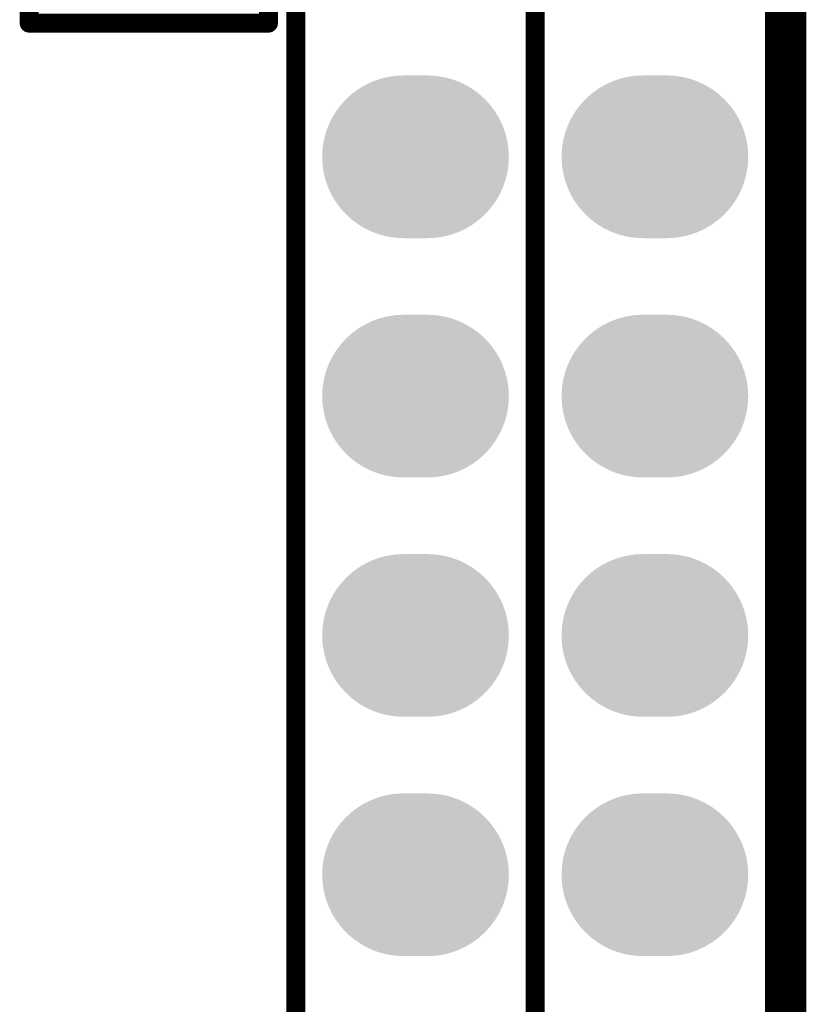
# Model space of a CAD drawing. Header units: inches. Extents: x -0.01 to 1.99, y -0.09 to 2.02.
# Tile 29 of 32: x 1.64 to 1.97, y 1.16 to 1.57. Entities that reach past the tile are written whole.
import ezdxf

# ---------------------------------------------------------------- set-up
doc = ezdxf.new("R2010")
doc.units = ezdxf.units.IN
doc.header["$MEASUREMENT"] = 0
for name, color, linetype in [('ART3', 76, 'Continuous'), ('ART5', 16, 'Continuous'), ('Bottom Layer', 5, 'Continuous'), ('Bottom Solder', 6, 'Continuous'), ('GND2', 156, 'Continuous'), ('GND4', 90, 'Continuous'), ('GND6', 130, 'Continuous'), ('Keep-Out Layer', 6, 'Continuous'), ('Multi-Layer', 9, 'Continuous'), ('Pad Holes', 156, 'Continuous'), ('PWR7', 216, 'Continuous'), ('Top Layer', 1, 'Continuous'), ('Top Overlay', 2, 'Continuous'), ('Top Solder', 216, 'Continuous')]:
    doc.layers.add(name, color=color, linetype=linetype)

# ---------------------------------------------------------------- blocks, each defined once
blk = doc.blocks.new('H______13X2_25')
at = {"layer": 'ART3'}
h = blk.add_hatch(color=76, dxfattribs=at)
edge = h.paths.add_edge_path()
edge.add_arc((-0.045, 0.4), 0.03, 270, 450)
edge.add_line((-0.045, 0.43), (-0.055, 0.43))
edge.add_arc((-0.055, 0.4), 0.03, 90, 270)
edge.add_line((-0.055, 0.37), (-0.045, 0.37))
h = blk.add_hatch(color=76, dxfattribs=at)
edge = h.paths.add_edge_path()
edge.add_arc((0.055, 0.4), 0.03, 270, 450)
edge.add_line((0.055, 0.43), (0.045, 0.43))
edge.add_arc((0.045, 0.4), 0.03, 90, 270)
edge.add_line((0.045, 0.37), (0.055, 0.37))
h = blk.add_hatch(color=76, dxfattribs=at)
edge = h.paths.add_edge_path()
edge.add_arc((-0.045, 0.3), 0.03, 270, 450)
edge.add_line((-0.045, 0.33), (-0.055, 0.33))
edge.add_arc((-0.055, 0.3), 0.03, 90, 270)
edge.add_line((-0.055, 0.27), (-0.045, 0.27))
h = blk.add_hatch(color=76, dxfattribs=at)
edge = h.paths.add_edge_path()
edge.add_arc((0.055, 0.3), 0.03, 270, 450)
edge.add_line((0.055, 0.33), (0.045, 0.33))
edge.add_arc((0.045, 0.3), 0.03, 90, 270)
edge.add_line((0.045, 0.27), (0.055, 0.27))
h = blk.add_hatch(color=76, dxfattribs=at)
edge = h.paths.add_edge_path()
edge.add_arc((-0.045, 0.2), 0.03, 270, 450)
edge.add_line((-0.045, 0.23), (-0.055, 0.23))
edge.add_arc((-0.055, 0.2), 0.03, 90, 270)
edge.add_line((-0.055, 0.17), (-0.045, 0.17))
h = blk.add_hatch(color=76, dxfattribs=at)
edge = h.paths.add_edge_path()
edge.add_arc((0.055, 0.2), 0.03, 270, 450)
edge.add_line((0.055, 0.23), (0.045, 0.23))
edge.add_arc((0.045, 0.2), 0.03, 90, 270)
edge.add_line((0.045, 0.17), (0.055, 0.17))
h = blk.add_hatch(color=76, dxfattribs=at)
edge = h.paths.add_edge_path()
edge.add_arc((-0.045, 0.1), 0.03, 270, 450)
edge.add_line((-0.045, 0.13), (-0.055, 0.13))
edge.add_arc((-0.055, 0.1), 0.03, 90, 270)
edge.add_line((-0.055, 0.07), (-0.045, 0.07))
h = blk.add_hatch(color=76, dxfattribs=at)
edge = h.paths.add_edge_path()
edge.add_arc((0.055, 0.1), 0.03, 270, 450)
edge.add_line((0.055, 0.13), (0.045, 0.13))
edge.add_arc((0.045, 0.1), 0.03, 90, 270)
edge.add_line((0.045, 0.07), (0.055, 0.07))
at = {"layer": 'ART5'}
h = blk.add_hatch(color=16, dxfattribs=at)
edge = h.paths.add_edge_path()
edge.add_arc((-0.045, 0.4), 0.03, 270, 450)
edge.add_line((-0.045, 0.43), (-0.055, 0.43))
edge.add_arc((-0.055, 0.4), 0.03, 90, 270)
edge.add_line((-0.055, 0.37), (-0.045, 0.37))
h = blk.add_hatch(color=16, dxfattribs=at)
edge = h.paths.add_edge_path()
edge.add_arc((0.055, 0.4), 0.03, 270, 450)
edge.add_line((0.055, 0.43), (0.045, 0.43))
edge.add_arc((0.045, 0.4), 0.03, 90, 270)
edge.add_line((0.045, 0.37), (0.055, 0.37))
h = blk.add_hatch(color=16, dxfattribs=at)
edge = h.paths.add_edge_path()
edge.add_arc((-0.045, 0.3), 0.03, 270, 450)
edge.add_line((-0.045, 0.33), (-0.055, 0.33))
edge.add_arc((-0.055, 0.3), 0.03, 90, 270)
edge.add_line((-0.055, 0.27), (-0.045, 0.27))
h = blk.add_hatch(color=16, dxfattribs=at)
edge = h.paths.add_edge_path()
edge.add_arc((0.055, 0.3), 0.03, 270, 450)
edge.add_line((0.055, 0.33), (0.045, 0.33))
edge.add_arc((0.045, 0.3), 0.03, 90, 270)
edge.add_line((0.045, 0.27), (0.055, 0.27))
h = blk.add_hatch(color=16, dxfattribs=at)
edge = h.paths.add_edge_path()
edge.add_arc((0.055, 0.2), 0.03, 270, 450)
edge.add_line((0.055, 0.23), (0.045, 0.23))
edge.add_arc((0.045, 0.2), 0.03, 90, 270)
edge.add_line((0.045, 0.17), (0.055, 0.17))
h = blk.add_hatch(color=16, dxfattribs=at)
edge = h.paths.add_edge_path()
edge.add_arc((-0.05, 0.2), 0.0175, 0, 360)
h = blk.add_hatch(color=16, dxfattribs=at)
edge = h.paths.add_edge_path()
edge.add_arc((0.055, 0.1), 0.03, 270, 450)
edge.add_line((0.055, 0.13), (0.045, 0.13))
edge.add_arc((0.045, 0.1), 0.03, 90, 270)
edge.add_line((0.045, 0.07), (0.055, 0.07))
h = blk.add_hatch(color=16, dxfattribs=at)
edge = h.paths.add_edge_path()
edge.add_arc((-0.05, 0.1), 0.0175, 0, 360)
at = {"layer": 'Bottom Layer'}
h = blk.add_hatch(color=5, dxfattribs=at)
edge = h.paths.add_edge_path()
edge.add_arc((-0.045, 0.4), 0.03, 270, 450)
edge.add_line((-0.045, 0.43), (-0.055, 0.43))
edge.add_arc((-0.055, 0.4), 0.03, 90, 270)
edge.add_line((-0.055, 0.37), (-0.045, 0.37))
h = blk.add_hatch(color=5, dxfattribs=at)
edge = h.paths.add_edge_path()
edge.add_arc((0.055, 0.4), 0.03, 270, 450)
edge.add_line((0.055, 0.43), (0.045, 0.43))
edge.add_arc((0.045, 0.4), 0.03, 90, 270)
edge.add_line((0.045, 0.37), (0.055, 0.37))
h = blk.add_hatch(color=5, dxfattribs=at)
edge = h.paths.add_edge_path()
edge.add_arc((-0.045, 0.3), 0.03, 270, 450)
edge.add_line((-0.045, 0.33), (-0.055, 0.33))
edge.add_arc((-0.055, 0.3), 0.03, 90, 270)
edge.add_line((-0.055, 0.27), (-0.045, 0.27))
h = blk.add_hatch(color=5, dxfattribs=at)
edge = h.paths.add_edge_path()
edge.add_arc((0.055, 0.3), 0.03, 270, 450)
edge.add_line((0.055, 0.33), (0.045, 0.33))
edge.add_arc((0.045, 0.3), 0.03, 90, 270)
edge.add_line((0.045, 0.27), (0.055, 0.27))
h = blk.add_hatch(color=5, dxfattribs=at)
edge = h.paths.add_edge_path()
edge.add_arc((-0.045, 0.2), 0.03, 270, 450)
edge.add_line((-0.045, 0.23), (-0.055, 0.23))
edge.add_arc((-0.055, 0.2), 0.03, 90, 270)
edge.add_line((-0.055, 0.17), (-0.045, 0.17))
h = blk.add_hatch(color=5, dxfattribs=at)
edge = h.paths.add_edge_path()
edge.add_arc((0.055, 0.2), 0.03, 270, 450)
edge.add_line((0.055, 0.23), (0.045, 0.23))
edge.add_arc((0.045, 0.2), 0.03, 90, 270)
edge.add_line((0.045, 0.17), (0.055, 0.17))
h = blk.add_hatch(color=5, dxfattribs=at)
edge = h.paths.add_edge_path()
edge.add_arc((-0.045, 0.1), 0.03, 270, 450)
edge.add_line((-0.045, 0.13), (-0.055, 0.13))
edge.add_arc((-0.055, 0.1), 0.03, 90, 270)
edge.add_line((-0.055, 0.07), (-0.045, 0.07))
h = blk.add_hatch(color=5, dxfattribs=at)
edge = h.paths.add_edge_path()
edge.add_arc((0.055, 0.1), 0.03, 270, 450)
edge.add_line((0.055, 0.13), (0.045, 0.13))
edge.add_arc((0.045, 0.1), 0.03, 90, 270)
edge.add_line((0.045, 0.07), (0.055, 0.07))
at = {"layer": 'Bottom Solder'}
h = blk.add_hatch(color=6, dxfattribs=at)
edge = h.paths.add_edge_path()
edge.add_arc((-0.045, 0.4), 0.034, 270, 450)
edge.add_line((-0.045, 0.434), (-0.055, 0.434))
edge.add_arc((-0.055, 0.4), 0.034, 90, 270)
edge.add_line((-0.055, 0.366), (-0.045, 0.366))
h = blk.add_hatch(color=6, dxfattribs=at)
edge = h.paths.add_edge_path()
edge.add_arc((0.055, 0.4), 0.034, 270, 450)
edge.add_line((0.055, 0.434), (0.045, 0.434))
edge.add_arc((0.045, 0.4), 0.034, 90, 270)
edge.add_line((0.045, 0.366), (0.055, 0.366))
h = blk.add_hatch(color=6, dxfattribs=at)
edge = h.paths.add_edge_path()
edge.add_arc((-0.045, 0.3), 0.034, 270, 450)
edge.add_line((-0.045, 0.334), (-0.055, 0.334))
edge.add_arc((-0.055, 0.3), 0.034, 90, 270)
edge.add_line((-0.055, 0.266), (-0.045, 0.266))
h = blk.add_hatch(color=6, dxfattribs=at)
edge = h.paths.add_edge_path()
edge.add_arc((0.055, 0.3), 0.034, 270, 450)
edge.add_line((0.055, 0.334), (0.045, 0.334))
edge.add_arc((0.045, 0.3), 0.034, 90, 270)
edge.add_line((0.045, 0.266), (0.055, 0.266))
h = blk.add_hatch(color=6, dxfattribs=at)
edge = h.paths.add_edge_path()
edge.add_arc((-0.045, 0.2), 0.034, 270, 450)
edge.add_line((-0.045, 0.234), (-0.055, 0.234))
edge.add_arc((-0.055, 0.2), 0.034, 90, 270)
edge.add_line((-0.055, 0.166), (-0.045, 0.166))
h = blk.add_hatch(color=6, dxfattribs=at)
edge = h.paths.add_edge_path()
edge.add_arc((0.055, 0.2), 0.034, 270, 450)
edge.add_line((0.055, 0.234), (0.045, 0.234))
edge.add_arc((0.045, 0.2), 0.034, 90, 270)
edge.add_line((0.045, 0.166), (0.055, 0.166))
h = blk.add_hatch(color=6, dxfattribs=at)
edge = h.paths.add_edge_path()
edge.add_arc((-0.045, 0.1), 0.034, 270, 450)
edge.add_line((-0.045, 0.134), (-0.055, 0.134))
edge.add_arc((-0.055, 0.1), 0.034, 90, 270)
edge.add_line((-0.055, 0.066), (-0.045, 0.066))
h = blk.add_hatch(color=6, dxfattribs=at)
edge = h.paths.add_edge_path()
edge.add_arc((0.055, 0.1), 0.034, 270, 450)
edge.add_line((0.055, 0.134), (0.045, 0.134))
edge.add_arc((0.045, 0.1), 0.034, 90, 270)
edge.add_line((0.045, 0.066), (0.055, 0.066))
at = {"layer": 'GND2'}
h = blk.add_hatch(color=156, dxfattribs=at)
edge = h.paths.add_edge_path()
edge.add_arc((-0.045, 0.4), 0.03, 270, 450)
edge.add_line((-0.045, 0.43), (-0.055, 0.43))
edge.add_arc((-0.055, 0.4), 0.03, 90, 270)
edge.add_line((-0.055, 0.37), (-0.045, 0.37))
h = blk.add_hatch(color=156, dxfattribs=at)
edge = h.paths.add_edge_path()
edge.add_arc((0.055, 0.4), 0.03, 270, 450)
edge.add_line((0.055, 0.43), (0.045, 0.43))
edge.add_arc((0.045, 0.4), 0.03, 90, 270)
edge.add_line((0.045, 0.37), (0.055, 0.37))
h = blk.add_hatch(color=156, dxfattribs=at)
edge = h.paths.add_edge_path()
edge.add_arc((-0.045, 0.3), 0.03, 270, 450)
edge.add_line((-0.045, 0.33), (-0.055, 0.33))
edge.add_arc((-0.055, 0.3), 0.03, 90, 270)
edge.add_line((-0.055, 0.27), (-0.045, 0.27))
h = blk.add_hatch(color=156, dxfattribs=at)
edge = h.paths.add_edge_path()
edge.add_arc((0.055, 0.3), 0.03, 270, 450)
edge.add_line((0.055, 0.33), (0.045, 0.33))
edge.add_arc((0.045, 0.3), 0.03, 90, 270)
edge.add_line((0.045, 0.27), (0.055, 0.27))
h = blk.add_hatch(color=156, dxfattribs=at)
edge = h.paths.add_edge_path()
edge.add_arc((-0.045, 0.2), 0.03, 270, 450)
edge.add_line((-0.045, 0.23), (-0.055, 0.23))
edge.add_arc((-0.055, 0.2), 0.03, 90, 270)
edge.add_line((-0.055, 0.17), (-0.045, 0.17))
h = blk.add_hatch(color=156, dxfattribs=at)
edge = h.paths.add_edge_path()
edge.add_arc((0.055, 0.2), 0.03, 270, 450)
edge.add_line((0.055, 0.23), (0.045, 0.23))
edge.add_arc((0.045, 0.2), 0.03, 90, 270)
edge.add_line((0.045, 0.17), (0.055, 0.17))
h = blk.add_hatch(color=156, dxfattribs=at)
edge = h.paths.add_edge_path()
edge.add_arc((-0.045, 0.1), 0.03, 270, 450)
edge.add_line((-0.045, 0.13), (-0.055, 0.13))
edge.add_arc((-0.055, 0.1), 0.03, 90, 270)
edge.add_line((-0.055, 0.07), (-0.045, 0.07))
h = blk.add_hatch(color=156, dxfattribs=at)
edge = h.paths.add_edge_path()
edge.add_arc((0.055, 0.1), 0.03, 270, 450)
edge.add_line((0.055, 0.13), (0.045, 0.13))
edge.add_arc((0.045, 0.1), 0.03, 90, 270)
edge.add_line((0.045, 0.07), (0.055, 0.07))
at = {"layer": 'GND4'}
h = blk.add_hatch(color=90, dxfattribs=at)
edge = h.paths.add_edge_path()
edge.add_arc((-0.045, 0.4), 0.03, 270, 450)
edge.add_line((-0.045, 0.43), (-0.055, 0.43))
edge.add_arc((-0.055, 0.4), 0.03, 90, 270)
edge.add_line((-0.055, 0.37), (-0.045, 0.37))
h = blk.add_hatch(color=90, dxfattribs=at)
edge = h.paths.add_edge_path()
edge.add_arc((0.055, 0.4), 0.03, 270, 450)
edge.add_line((0.055, 0.43), (0.045, 0.43))
edge.add_arc((0.045, 0.4), 0.03, 90, 270)
edge.add_line((0.045, 0.37), (0.055, 0.37))
h = blk.add_hatch(color=90, dxfattribs=at)
edge = h.paths.add_edge_path()
edge.add_arc((-0.045, 0.3), 0.03, 270, 450)
edge.add_line((-0.045, 0.33), (-0.055, 0.33))
edge.add_arc((-0.055, 0.3), 0.03, 90, 270)
edge.add_line((-0.055, 0.27), (-0.045, 0.27))
h = blk.add_hatch(color=90, dxfattribs=at)
edge = h.paths.add_edge_path()
edge.add_arc((0.055, 0.3), 0.03, 270, 450)
edge.add_line((0.055, 0.33), (0.045, 0.33))
edge.add_arc((0.045, 0.3), 0.03, 90, 270)
edge.add_line((0.045, 0.27), (0.055, 0.27))
h = blk.add_hatch(color=90, dxfattribs=at)
edge = h.paths.add_edge_path()
edge.add_arc((-0.045, 0.2), 0.03, 270, 450)
edge.add_line((-0.045, 0.23), (-0.055, 0.23))
edge.add_arc((-0.055, 0.2), 0.03, 90, 270)
edge.add_line((-0.055, 0.17), (-0.045, 0.17))
h = blk.add_hatch(color=90, dxfattribs=at)
edge = h.paths.add_edge_path()
edge.add_arc((0.055, 0.2), 0.03, 270, 450)
edge.add_line((0.055, 0.23), (0.045, 0.23))
edge.add_arc((0.045, 0.2), 0.03, 90, 270)
edge.add_line((0.045, 0.17), (0.055, 0.17))
h = blk.add_hatch(color=90, dxfattribs=at)
edge = h.paths.add_edge_path()
edge.add_arc((-0.045, 0.1), 0.03, 270, 450)
edge.add_line((-0.045, 0.13), (-0.055, 0.13))
edge.add_arc((-0.055, 0.1), 0.03, 90, 270)
edge.add_line((-0.055, 0.07), (-0.045, 0.07))
h = blk.add_hatch(color=90, dxfattribs=at)
edge = h.paths.add_edge_path()
edge.add_arc((0.055, 0.1), 0.03, 270, 450)
edge.add_line((0.055, 0.13), (0.045, 0.13))
edge.add_arc((0.045, 0.1), 0.03, 90, 270)
edge.add_line((0.045, 0.07), (0.055, 0.07))
at = {"layer": 'GND6'}
h = blk.add_hatch(color=130, dxfattribs=at)
edge = h.paths.add_edge_path()
edge.add_arc((-0.045, 0.4), 0.03, 270, 450)
edge.add_line((-0.045, 0.43), (-0.055, 0.43))
edge.add_arc((-0.055, 0.4), 0.03, 90, 270)
edge.add_line((-0.055, 0.37), (-0.045, 0.37))
h = blk.add_hatch(color=130, dxfattribs=at)
edge = h.paths.add_edge_path()
edge.add_arc((0.055, 0.4), 0.03, 270, 450)
edge.add_line((0.055, 0.43), (0.045, 0.43))
edge.add_arc((0.045, 0.4), 0.03, 90, 270)
edge.add_line((0.045, 0.37), (0.055, 0.37))
h = blk.add_hatch(color=130, dxfattribs=at)
edge = h.paths.add_edge_path()
edge.add_arc((-0.045, 0.3), 0.03, 270, 450)
edge.add_line((-0.045, 0.33), (-0.055, 0.33))
edge.add_arc((-0.055, 0.3), 0.03, 90, 270)
edge.add_line((-0.055, 0.27), (-0.045, 0.27))
h = blk.add_hatch(color=130, dxfattribs=at)
edge = h.paths.add_edge_path()
edge.add_arc((0.055, 0.3), 0.03, 270, 450)
edge.add_line((0.055, 0.33), (0.045, 0.33))
edge.add_arc((0.045, 0.3), 0.03, 90, 270)
edge.add_line((0.045, 0.27), (0.055, 0.27))
h = blk.add_hatch(color=130, dxfattribs=at)
edge = h.paths.add_edge_path()
edge.add_arc((-0.045, 0.2), 0.03, 270, 450)
edge.add_line((-0.045, 0.23), (-0.055, 0.23))
edge.add_arc((-0.055, 0.2), 0.03, 90, 270)
edge.add_line((-0.055, 0.17), (-0.045, 0.17))
h = blk.add_hatch(color=130, dxfattribs=at)
edge = h.paths.add_edge_path()
edge.add_arc((0.055, 0.2), 0.03, 270, 450)
edge.add_line((0.055, 0.23), (0.045, 0.23))
edge.add_arc((0.045, 0.2), 0.03, 90, 270)
edge.add_line((0.045, 0.17), (0.055, 0.17))
h = blk.add_hatch(color=130, dxfattribs=at)
edge = h.paths.add_edge_path()
edge.add_arc((-0.045, 0.1), 0.03, 270, 450)
edge.add_line((-0.045, 0.13), (-0.055, 0.13))
edge.add_arc((-0.055, 0.1), 0.03, 90, 270)
edge.add_line((-0.055, 0.07), (-0.045, 0.07))
h = blk.add_hatch(color=130, dxfattribs=at)
edge = h.paths.add_edge_path()
edge.add_arc((0.055, 0.1), 0.03, 270, 450)
edge.add_line((0.055, 0.13), (0.045, 0.13))
edge.add_arc((0.045, 0.1), 0.03, 90, 270)
edge.add_line((0.045, 0.07), (0.055, 0.07))
at = {"layer": 'Pad Holes'}
h = blk.add_hatch(color=7, dxfattribs=at)
edge = h.paths.add_edge_path()
edge.add_arc((-0.05, 0.4), 0.0175, 0, 360)
h = blk.add_hatch(color=7, dxfattribs=at)
edge = h.paths.add_edge_path()
edge.add_arc((0.05, 0.4), 0.0175, 0, 360)
h = blk.add_hatch(color=7, dxfattribs=at)
edge = h.paths.add_edge_path()
edge.add_arc((-0.05, 0.3), 0.0175, 0, 360)
h = blk.add_hatch(color=7, dxfattribs=at)
edge = h.paths.add_edge_path()
edge.add_arc((0.05, 0.3), 0.0175, 0, 360)
h = blk.add_hatch(color=7, dxfattribs=at)
edge = h.paths.add_edge_path()
edge.add_arc((-0.05, 0.2), 0.0175, 0, 360)
h = blk.add_hatch(color=7, dxfattribs=at)
edge = h.paths.add_edge_path()
edge.add_arc((0.05, 0.2), 0.0175, 0, 360)
h = blk.add_hatch(color=7, dxfattribs=at)
edge = h.paths.add_edge_path()
edge.add_arc((-0.05, 0.1), 0.0175, 0, 360)
h = blk.add_hatch(color=7, dxfattribs=at)
edge = h.paths.add_edge_path()
edge.add_arc((0.05, 0.1), 0.0175, 0, 360)
at = {"layer": 'PWR7'}
h = blk.add_hatch(color=216, dxfattribs=at)
edge = h.paths.add_edge_path()
edge.add_arc((-0.05, 0.4), 0.0175, 0, 360)
h = blk.add_hatch(color=216, dxfattribs=at)
edge = h.paths.add_edge_path()
edge.add_arc((0.05, 0.4), 0.0175, 0, 360)
h = blk.add_hatch(color=216, dxfattribs=at)
edge = h.paths.add_edge_path()
edge.add_arc((-0.05, 0.3), 0.0175, 0, 360)
h = blk.add_hatch(color=216, dxfattribs=at)
edge = h.paths.add_edge_path()
edge.add_arc((0.05, 0.3), 0.0175, 0, 360)
h = blk.add_hatch(color=216, dxfattribs=at)
edge = h.paths.add_edge_path()
edge.add_arc((-0.045, 0.2), 0.03, 270, 450)
edge.add_line((-0.045, 0.23), (-0.055, 0.23))
edge.add_arc((-0.055, 0.2), 0.03, 90, 270)
edge.add_line((-0.055, 0.17), (-0.045, 0.17))
h = blk.add_hatch(color=216, dxfattribs=at)
edge = h.paths.add_edge_path()
edge.add_arc((0.05, 0.2), 0.0175, 0, 360)
h = blk.add_hatch(color=216, dxfattribs=at)
edge = h.paths.add_edge_path()
edge.add_arc((-0.045, 0.1), 0.03, 270, 450)
edge.add_line((-0.045, 0.13), (-0.055, 0.13))
edge.add_arc((-0.055, 0.1), 0.03, 90, 270)
edge.add_line((-0.055, 0.07), (-0.045, 0.07))
h = blk.add_hatch(color=216, dxfattribs=at)
edge = h.paths.add_edge_path()
edge.add_arc((0.05, 0.1), 0.0175, 0, 360)
at = {"layer": 'Top Layer'}
h = blk.add_hatch(color=1, dxfattribs=at)
edge = h.paths.add_edge_path()
edge.add_arc((-0.045, 0.4), 0.03, 270, 450)
edge.add_line((-0.045, 0.43), (-0.055, 0.43))
edge.add_arc((-0.055, 0.4), 0.03, 90, 270)
edge.add_line((-0.055, 0.37), (-0.045, 0.37))
h = blk.add_hatch(color=1, dxfattribs=at)
edge = h.paths.add_edge_path()
edge.add_arc((0.055, 0.4), 0.03, 270, 450)
edge.add_line((0.055, 0.43), (0.045, 0.43))
edge.add_arc((0.045, 0.4), 0.03, 90, 270)
edge.add_line((0.045, 0.37), (0.055, 0.37))
h = blk.add_hatch(color=1, dxfattribs=at)
edge = h.paths.add_edge_path()
edge.add_arc((-0.045, 0.3), 0.03, 270, 450)
edge.add_line((-0.045, 0.33), (-0.055, 0.33))
edge.add_arc((-0.055, 0.3), 0.03, 90, 270)
edge.add_line((-0.055, 0.27), (-0.045, 0.27))
h = blk.add_hatch(color=1, dxfattribs=at)
edge = h.paths.add_edge_path()
edge.add_arc((0.055, 0.3), 0.03, 270, 450)
edge.add_line((0.055, 0.33), (0.045, 0.33))
edge.add_arc((0.045, 0.3), 0.03, 90, 270)
edge.add_line((0.045, 0.27), (0.055, 0.27))
h = blk.add_hatch(color=1, dxfattribs=at)
edge = h.paths.add_edge_path()
edge.add_arc((-0.045, 0.2), 0.03, 270, 450)
edge.add_line((-0.045, 0.23), (-0.055, 0.23))
edge.add_arc((-0.055, 0.2), 0.03, 90, 270)
edge.add_line((-0.055, 0.17), (-0.045, 0.17))
h = blk.add_hatch(color=1, dxfattribs=at)
edge = h.paths.add_edge_path()
edge.add_arc((0.055, 0.2), 0.03, 270, 450)
edge.add_line((0.055, 0.23), (0.045, 0.23))
edge.add_arc((0.045, 0.2), 0.03, 90, 270)
edge.add_line((0.045, 0.17), (0.055, 0.17))
h = blk.add_hatch(color=1, dxfattribs=at)
edge = h.paths.add_edge_path()
edge.add_arc((-0.045, 0.1), 0.03, 270, 450)
edge.add_line((-0.045, 0.13), (-0.055, 0.13))
edge.add_arc((-0.055, 0.1), 0.03, 90, 270)
edge.add_line((-0.055, 0.07), (-0.045, 0.07))
h = blk.add_hatch(color=1, dxfattribs=at)
edge = h.paths.add_edge_path()
edge.add_arc((0.055, 0.1), 0.03, 270, 450)
edge.add_line((0.055, 0.13), (0.045, 0.13))
edge.add_arc((0.045, 0.1), 0.03, 90, 270)
edge.add_line((0.045, 0.07), (0.055, 0.07))
at = {"layer": 'Top Solder'}
h = blk.add_hatch(color=216, dxfattribs=at)
edge = h.paths.add_edge_path()
edge.add_arc((-0.045, 0.4), 0.034, 270, 450)
edge.add_line((-0.045, 0.434), (-0.055, 0.434))
edge.add_arc((-0.055, 0.4), 0.034, 90, 270)
edge.add_line((-0.055, 0.366), (-0.045, 0.366))
h = blk.add_hatch(color=216, dxfattribs=at)
edge = h.paths.add_edge_path()
edge.add_arc((0.055, 0.4), 0.034, 270, 450)
edge.add_line((0.055, 0.434), (0.045, 0.434))
edge.add_arc((0.045, 0.4), 0.034, 90, 270)
edge.add_line((0.045, 0.366), (0.055, 0.366))
h = blk.add_hatch(color=216, dxfattribs=at)
edge = h.paths.add_edge_path()
edge.add_arc((-0.045, 0.3), 0.034, 270, 450)
edge.add_line((-0.045, 0.334), (-0.055, 0.334))
edge.add_arc((-0.055, 0.3), 0.034, 90, 270)
edge.add_line((-0.055, 0.266), (-0.045, 0.266))
h = blk.add_hatch(color=216, dxfattribs=at)
edge = h.paths.add_edge_path()
edge.add_arc((0.055, 0.3), 0.034, 270, 450)
edge.add_line((0.055, 0.334), (0.045, 0.334))
edge.add_arc((0.045, 0.3), 0.034, 90, 270)
edge.add_line((0.045, 0.266), (0.055, 0.266))
h = blk.add_hatch(color=216, dxfattribs=at)
edge = h.paths.add_edge_path()
edge.add_arc((-0.045, 0.2), 0.034, 270, 450)
edge.add_line((-0.045, 0.234), (-0.055, 0.234))
edge.add_arc((-0.055, 0.2), 0.034, 90, 270)
edge.add_line((-0.055, 0.166), (-0.045, 0.166))
h = blk.add_hatch(color=216, dxfattribs=at)
edge = h.paths.add_edge_path()
edge.add_arc((0.055, 0.2), 0.034, 270, 450)
edge.add_line((0.055, 0.234), (0.045, 0.234))
edge.add_arc((0.045, 0.2), 0.034, 90, 270)
edge.add_line((0.045, 0.166), (0.055, 0.166))
h = blk.add_hatch(color=216, dxfattribs=at)
edge = h.paths.add_edge_path()
edge.add_arc((-0.045, 0.1), 0.034, 270, 450)
edge.add_line((-0.045, 0.134), (-0.055, 0.134))
edge.add_arc((-0.055, 0.1), 0.034, 90, 270)
edge.add_line((-0.055, 0.066), (-0.045, 0.066))
h = blk.add_hatch(color=216, dxfattribs=at)
edge = h.paths.add_edge_path()
edge.add_arc((0.055, 0.1), 0.034, 270, 450)
edge.add_line((0.055, 0.134), (0.045, 0.134))
edge.add_arc((0.045, 0.1), 0.034, 90, 270)
edge.add_line((0.045, 0.066), (0.055, 0.066))
at = {"layer": 'Top Overlay', "const_width": 0.00787}
for points in [[(-0.1, -0.653), (-0.1, 0.66)], [(0, -0.654), (0, 0.66)], [(0.1, -0.654), (0.1, 0.66)]]:
    blk.add_lwpolyline(points, dxfattribs=at)
blk = doc.blocks.new('HEADER_2_39')
at = {"layer": 'ART3'}
h = blk.add_hatch(color=76, dxfattribs=at)
edge = h.paths.add_edge_path()
edge.add_arc((-0.05, -0.005), 0.03, 180, 360)
edge.add_line((-0.02, -0.005), (-0.02, 0.005))
edge.add_arc((-0.05, 0.005), 0.03, 0, 180)
edge.add_line((-0.08, 0.005), (-0.08, -0.005))
h = blk.add_hatch(color=76, dxfattribs=at)
edge = h.paths.add_edge_path()
edge.add_arc((0.05, -0.005), 0.03, 180, 360)
edge.add_line((0.08, -0.005), (0.08, 0.005))
edge.add_arc((0.05, 0.005), 0.03, 0, 180)
edge.add_line((0.02, 0.005), (0.02, -0.005))
at = {"layer": 'ART5'}
h = blk.add_hatch(color=16, dxfattribs=at)
edge = h.paths.add_edge_path()
edge.add_arc((-0.05, -0.005), 0.03, 180, 360)
edge.add_line((-0.02, -0.005), (-0.02, 0.005))
edge.add_arc((-0.05, 0.005), 0.03, 0, 180)
edge.add_line((-0.08, 0.005), (-0.08, -0.005))
h = blk.add_hatch(color=16, dxfattribs=at)
edge = h.paths.add_edge_path()
edge.add_arc((0.05, -0.005), 0.03, 180, 360)
edge.add_line((0.08, -0.005), (0.08, 0.005))
edge.add_arc((0.05, 0.005), 0.03, 0, 180)
edge.add_line((0.02, 0.005), (0.02, -0.005))
at = {"layer": 'Bottom Layer'}
h = blk.add_hatch(color=5, dxfattribs=at)
edge = h.paths.add_edge_path()
edge.add_arc((-0.05, -0.005), 0.03, 180, 360)
edge.add_line((-0.02, -0.005), (-0.02, 0.005))
edge.add_arc((-0.05, 0.005), 0.03, 0, 180)
edge.add_line((-0.08, 0.005), (-0.08, -0.005))
h = blk.add_hatch(color=5, dxfattribs=at)
edge = h.paths.add_edge_path()
edge.add_arc((0.05, -0.005), 0.03, 180, 360)
edge.add_line((0.08, -0.005), (0.08, 0.005))
edge.add_arc((0.05, 0.005), 0.03, 0, 180)
edge.add_line((0.02, 0.005), (0.02, -0.005))
at = {"layer": 'Bottom Solder'}
h = blk.add_hatch(color=6, dxfattribs=at)
edge = h.paths.add_edge_path()
edge.add_arc((-0.05, -0.005), 0.034, 180, 360)
edge.add_line((-0.016, -0.005), (-0.016, 0.005))
edge.add_arc((-0.05, 0.005), 0.034, 0, 180)
edge.add_line((-0.084, 0.005), (-0.084, -0.005))
h = blk.add_hatch(color=6, dxfattribs=at)
edge = h.paths.add_edge_path()
edge.add_arc((0.05, -0.005), 0.034, 180, 360)
edge.add_line((0.084, -0.005), (0.084, 0.005))
edge.add_arc((0.05, 0.005), 0.034, 0, 180)
edge.add_line((0.016, 0.005), (0.016, -0.005))
at = {"layer": 'GND2'}
h = blk.add_hatch(color=156, dxfattribs=at)
edge = h.paths.add_edge_path()
edge.add_arc((-0.05, -0.005), 0.03, 180, 360)
edge.add_line((-0.02, -0.005), (-0.02, 0.005))
edge.add_arc((-0.05, 0.005), 0.03, 0, 180)
edge.add_line((-0.08, 0.005), (-0.08, -0.005))
h = blk.add_hatch(color=156, dxfattribs=at)
edge = h.paths.add_edge_path()
edge.add_arc((0.05, -0.005), 0.03, 180, 360)
edge.add_line((0.08, -0.005), (0.08, 0.005))
edge.add_arc((0.05, 0.005), 0.03, 0, 180)
edge.add_line((0.02, 0.005), (0.02, -0.005))
at = {"layer": 'GND4'}
h = blk.add_hatch(color=90, dxfattribs=at)
edge = h.paths.add_edge_path()
edge.add_arc((-0.05, -0.005), 0.03, 180, 360)
edge.add_line((-0.02, -0.005), (-0.02, 0.005))
edge.add_arc((-0.05, 0.005), 0.03, 0, 180)
edge.add_line((-0.08, 0.005), (-0.08, -0.005))
h = blk.add_hatch(color=90, dxfattribs=at)
edge = h.paths.add_edge_path()
edge.add_arc((0.05, -0.005), 0.03, 180, 360)
edge.add_line((0.08, -0.005), (0.08, 0.005))
edge.add_arc((0.05, 0.005), 0.03, 0, 180)
edge.add_line((0.02, 0.005), (0.02, -0.005))
at = {"layer": 'GND6'}
h = blk.add_hatch(color=130, dxfattribs=at)
edge = h.paths.add_edge_path()
edge.add_arc((-0.05, -0.005), 0.03, 180, 360)
edge.add_line((-0.02, -0.005), (-0.02, 0.005))
edge.add_arc((-0.05, 0.005), 0.03, 0, 180)
edge.add_line((-0.08, 0.005), (-0.08, -0.005))
h = blk.add_hatch(color=130, dxfattribs=at)
edge = h.paths.add_edge_path()
edge.add_arc((0.05, -0.005), 0.03, 180, 360)
edge.add_line((0.08, -0.005), (0.08, 0.005))
edge.add_arc((0.05, 0.005), 0.03, 0, 180)
edge.add_line((0.02, 0.005), (0.02, -0.005))
at = {"layer": 'Multi-Layer'}
h = blk.add_hatch(color=9, dxfattribs=at)
edge = h.paths.add_edge_path()
edge.add_arc((-0.05, -0.005), 0.03, 180, 360)
edge.add_line((-0.02, -0.005), (-0.02, 0.005))
edge.add_arc((-0.05, 0.005), 0.03, 0, 180)
edge.add_line((-0.08, 0.005), (-0.08, -0.005))
h = blk.add_hatch(color=9, dxfattribs=at)
edge = h.paths.add_edge_path()
edge.add_arc((0.05, -0.005), 0.03, 180, 360)
edge.add_line((0.08, -0.005), (0.08, 0.005))
edge.add_arc((0.05, 0.005), 0.03, 0, 180)
edge.add_line((0.02, 0.005), (0.02, -0.005))
at = {"layer": 'Pad Holes'}
h = blk.add_hatch(color=7, dxfattribs=at)
edge = h.paths.add_edge_path()
edge.add_arc((-0.05, 0), 0.0175, 0, 360)
h = blk.add_hatch(color=7, dxfattribs=at)
edge = h.paths.add_edge_path()
edge.add_arc((0.05, 0), 0.0175, 0, 360)
at = {"layer": 'PWR7'}
h = blk.add_hatch(color=216, dxfattribs=at)
edge = h.paths.add_edge_path()
edge.add_arc((-0.05, -0.005), 0.03, 180, 360)
edge.add_line((-0.02, -0.005), (-0.02, 0.005))
edge.add_arc((-0.05, 0.005), 0.03, 0, 180)
edge.add_line((-0.08, 0.005), (-0.08, -0.005))
h = blk.add_hatch(color=216, dxfattribs=at)
edge = h.paths.add_edge_path()
edge.add_arc((0.05, -0.005), 0.03, 180, 360)
edge.add_line((0.08, -0.005), (0.08, 0.005))
edge.add_arc((0.05, 0.005), 0.03, 0, 180)
edge.add_line((0.02, 0.005), (0.02, -0.005))
at = {"layer": 'Top Layer'}
h = blk.add_hatch(color=1, dxfattribs=at)
edge = h.paths.add_edge_path()
edge.add_arc((-0.05, -0.005), 0.03, 180, 360)
edge.add_line((-0.02, -0.005), (-0.02, 0.005))
edge.add_arc((-0.05, 0.005), 0.03, 0, 180)
edge.add_line((-0.08, 0.005), (-0.08, -0.005))
h = blk.add_hatch(color=1, dxfattribs=at)
edge = h.paths.add_edge_path()
edge.add_arc((0.05, -0.005), 0.03, 180, 360)
edge.add_line((0.08, -0.005), (0.08, 0.005))
edge.add_arc((0.05, 0.005), 0.03, 0, 180)
edge.add_line((0.02, 0.005), (0.02, -0.005))
at = {"layer": 'Top Solder'}
h = blk.add_hatch(color=216, dxfattribs=at)
edge = h.paths.add_edge_path()
edge.add_arc((-0.05, -0.005), 0.034, 180, 360)
edge.add_line((-0.016, -0.005), (-0.016, 0.005))
edge.add_arc((-0.05, 0.005), 0.034, 0, 180)
edge.add_line((-0.084, 0.005), (-0.084, -0.005))
h = blk.add_hatch(color=216, dxfattribs=at)
edge = h.paths.add_edge_path()
edge.add_arc((0.05, -0.005), 0.034, 180, 360)
edge.add_line((0.084, -0.005), (0.084, 0.005))
edge.add_arc((0.05, 0.005), 0.034, 0, 180)
edge.add_line((0.016, 0.005), (0.016, -0.005))
at = {"layer": 'Top Overlay', "const_width": 0.00787}
for points in [[(-0.1, 0.05), (-0.1, -0.05)], [(-0.1, 0.05), (0.1, 0.05)], [(0, 0.05), (0, -0.05)], [(0.1, 0.05), (0.1, -0.05)], [(-0.1, -0.05), (0.1, -0.05)]]:
    blk.add_lwpolyline(points, dxfattribs=at)
at = {"layer": 'Top Overlay', "const_width": 0.00394}
for points in [[(-0.10197, 0.05, 1), (-0.09803, 0.05, 1)], [(-0.10197, 0.05, 1), (-0.09803, 0.05, 1)], [(-0.00197, 0.05, 1), (0.00197, 0.05, 1)], [(0.09803, 0.05, 1), (0.10197, 0.05, 1)], [(0.09803, 0.05, 1), (0.10197, 0.05, 1)], [(-0.10197, -0.05, 1), (-0.09803, -0.05, 1)], [(-0.10197, -0.05, 1), (-0.09803, -0.05, 1)], [(-0.00197, -0.05, 1), (0.00197, -0.05, 1)], [(0.09803, -0.05, 1), (0.10197, -0.05, 1)], [(0.09803, -0.05, 1), (0.10197, -0.05, 1)]]:
    blk.add_lwpolyline(points, format="xyb", close=True, dxfattribs=at)

msp = doc.modelspace()

# ---------------------------------------------------------------- linework, layer by layer
at = {"layer": 'Keep-Out Layer', "const_width": 0.01}
msp.add_lwpolyline([(1.9685, 0.07874), (1.9685, 1.88976)], dxfattribs=at)

# ---------------------------------------------------------------- block references
msp.add_blockref('H______13X2_25', (1.86024, 1.11063))
at = {"rotation": 90}
msp.add_blockref('HEADER_2_39', (1.69882, 1.66647), dxfattribs=at)

doc.saveas('drawing.dxf')
